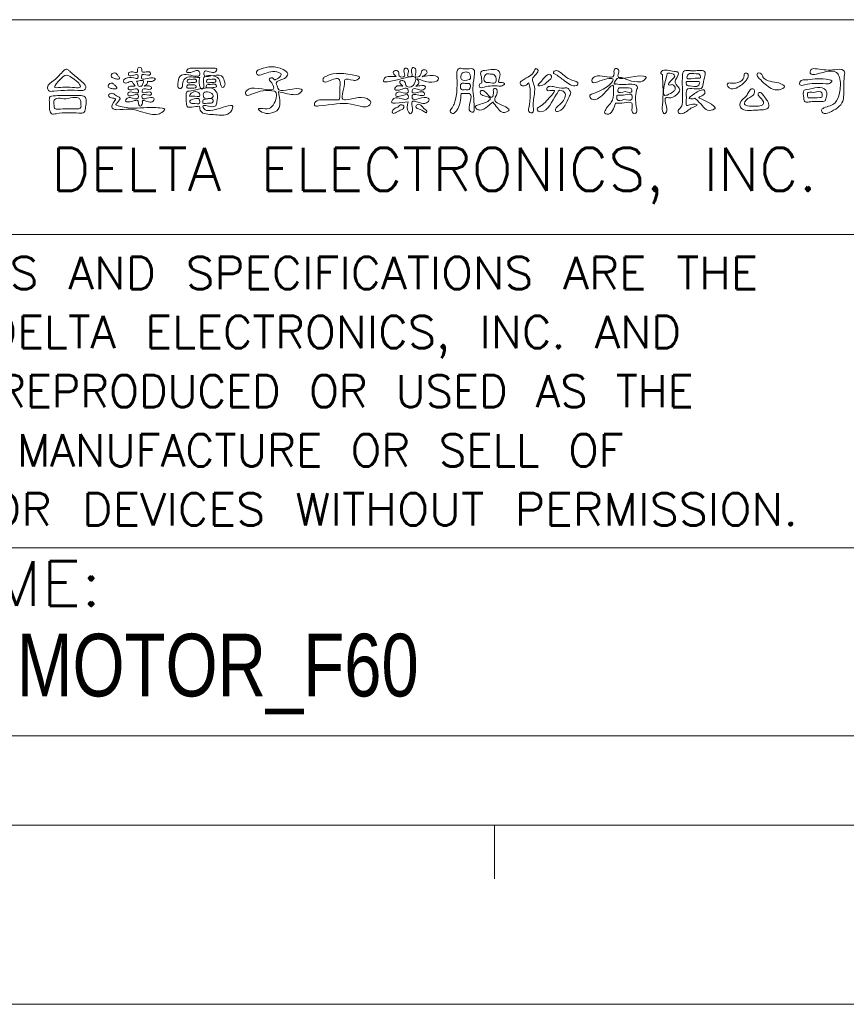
# Model space of a CAD drawing. Header units: millimetres. Extents: x -112 to 308, y 320 to 617.
# Tile 4 of 6: x 171 to 217, y 320 to 375. Entities that reach past the tile are written whole.
import ezdxf
from ezdxf.enums import TextEntityAlignment as Align

# ---------------------------------------------------------------- set-up
doc = ezdxf.new("R2010")
doc.units = ezdxf.units.MM
doc.header["$LTSCALE"] = 23.1
doc.layers.get('0').update_dxf_attribs({"linetype": 'CONTINUOUS'})
doc.styles.get("Standard").update_dxf_attribs({"font": 'txt', "width": 0.7})
doc.styles.add('TEXTSTYLE_0', font='txt.shx', dxfattribs={"width": 0.8})

msp = doc.modelspace()

# ---------------------------------------------------------------- linework, layer by layer
at = {"color": 7, "linetype": 'Continuous', "lineweight": 13}
for p, q in [((297.6557203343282, 374.5107260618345), (145.6557203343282, 374.5107260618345)), ((145.6557203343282, 362.5107260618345), (218.6557203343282, 362.5107260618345)), ((297.6557203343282, 362.5107260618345), (145.6557203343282, 362.5107260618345)), ((145.6557203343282, 345.0107260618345), (289.6557203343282, 345.0107260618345)), ((145.6557203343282, 345.0107260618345), (218.6557203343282, 345.0107260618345)), ((297.6557203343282, 345.0107260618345), (145.6557203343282, 345.0107260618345)), ((145.6557203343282, 334.5107260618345), (289.6557203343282, 334.5107260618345)), ((145.6557203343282, 334.5107260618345), (289.6557203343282, 334.5107260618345)), ((289.6557203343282, 334.5107260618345), (145.6557203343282, 334.5107260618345)), ((297.6557203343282, 329.5107260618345), (-102.3442796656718, 329.5107260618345)), ((145.6557203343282, 329.5107260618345), (289.6557203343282, 329.5107260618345)), ((197.6557203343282, 329.5107260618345), (197.6557203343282, 326.5107260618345)), ((-112.3442796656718, 319.5107260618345), (307.6557203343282, 319.5107260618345))]:
    msp.add_line(p, q, dxfattribs=at)
for points in [[(178.2678920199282, 371.0695145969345), (178.3875006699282, 371.0589967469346), (178.5753477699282, 371.0794087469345), (178.6949564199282, 371.2060198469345), (178.5683453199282, 371.2608487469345), (177.9365372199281, 371.2573616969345), (177.9429443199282, 371.3769703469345), (177.9464597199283, 371.4148742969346), (178.2883323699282, 371.4078718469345), (178.4318400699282, 371.4627290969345), (178.4184305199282, 371.5584103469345), (177.9703587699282, 371.5992343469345), (177.9365372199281, 371.7841897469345), (177.7859987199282, 371.8454257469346), (177.7002399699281, 371.6879131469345), (177.7142448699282, 371.6027497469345), (177.2288645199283, 371.5548949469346), (177.2014500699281, 371.4352862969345), (177.4097091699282, 371.3874598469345), (177.7241673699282, 371.4113872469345), (177.7276827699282, 371.2573616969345), (177.5019033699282, 371.2573616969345), (177.0369066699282, 371.2264318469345), (176.9412537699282, 371.1447554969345), (176.9482562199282, 371.0076548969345), (177.1874451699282, 371.0076548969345), (177.4027067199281, 371.0525896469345), (177.5019033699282, 370.9055665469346), (177.5736572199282, 370.8098852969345), (177.2148596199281, 370.7620588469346), (177.1874451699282, 370.6418548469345), (177.3962996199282, 370.5940283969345), (177.7276827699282, 370.6179557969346), (177.7585842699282, 370.4744197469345), (177.1874451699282, 370.4300803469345), (177.1600307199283, 370.3175024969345), (177.3583673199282, 370.2696476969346), (177.7550972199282, 370.3005775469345), (177.7445793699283, 370.1395495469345), (177.3041337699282, 370.1564744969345), (177.0882485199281, 370.0882076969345), (177.0439091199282, 369.9651119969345), (177.1874451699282, 369.9172855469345), (177.7445793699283, 369.9651119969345), (177.7924341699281, 369.7463350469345), (177.8677034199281, 369.6850706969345), (177.9394572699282, 369.7364125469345), (177.9808766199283, 369.9587048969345), (177.9773612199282, 369.9651119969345), (178.3326717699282, 369.9172855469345), (178.5858656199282, 369.9616249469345), (178.6471299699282, 370.0847206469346), (178.3495683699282, 370.1500673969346), (177.9738741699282, 370.1395495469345), (177.9738741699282, 370.2970621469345), (178.3495683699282, 370.2900880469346), (178.4866689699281, 370.3414015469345), (178.4726924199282, 370.4300803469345), (177.9773612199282, 370.4715280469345), (178.0112111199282, 370.6214428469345), (178.3431612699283, 370.6150357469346), (178.4866689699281, 370.6692976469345), (178.4726924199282, 370.7649788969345), (178.0730424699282, 370.8063982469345), (178.2270680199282, 370.9020794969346), (178.2678920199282, 371.0695145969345)], [(181.1954264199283, 371.2777736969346), (181.2327633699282, 370.6903049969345), (181.3080326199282, 370.6284452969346), (181.3797864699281, 370.6797871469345), (181.4212058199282, 370.9020794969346), (181.4142033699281, 371.2777736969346), (182.2513788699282, 371.2060198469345), (182.3266481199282, 371.0251751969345), (182.4841607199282, 370.7206394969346), (182.5559145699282, 370.7754683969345), (182.6002539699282, 370.9189760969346), (182.5833573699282, 370.9977323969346), (182.5594299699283, 371.1103385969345), (182.3949149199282, 371.3769703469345), (181.4176904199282, 371.4627290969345), (181.4515403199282, 371.6196463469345), (181.8278298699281, 371.5718198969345), (182.0804567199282, 371.6161592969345), (182.1422880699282, 371.7392549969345), (181.8447548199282, 371.8046017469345), (180.7170485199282, 371.7975992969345), (180.5011632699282, 371.7293324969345), (180.4568238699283, 371.6062367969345), (180.6003599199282, 371.5584103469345), (181.1644965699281, 371.6196463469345), (181.1989134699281, 371.4592136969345), (180.4364118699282, 371.4522112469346), (180.1015416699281, 371.3635324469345), (179.9714435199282, 370.9224914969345), (179.9883684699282, 370.7241265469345), (180.0776142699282, 370.6628621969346), (180.1768109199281, 370.6967120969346), (180.2246373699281, 370.9020794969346), (180.3477330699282, 371.2130222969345), (181.1644965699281, 371.2777736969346), (181.1954264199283, 371.2777736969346)], [(185.5826172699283, 370.4954270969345), (186.4063832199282, 370.3274249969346), (186.7891082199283, 370.4096683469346), (186.9052014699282, 370.6010308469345), (186.7616937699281, 370.6558597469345), (185.5447133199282, 370.6931966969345), (185.5108634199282, 370.8163207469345), (185.4665240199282, 370.9738333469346), (185.9244899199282, 371.2334342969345), (186.1088499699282, 371.4796256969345), (185.8422465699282, 371.7258454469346), (184.5704088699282, 371.7532598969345), (184.3586343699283, 371.6062367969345), (184.3895642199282, 371.4487241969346), (184.7075094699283, 371.4662161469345), (185.6065446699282, 371.5584103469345), (185.7296403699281, 371.4691361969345), (185.6642936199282, 371.3256284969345), (185.4151821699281, 371.1616804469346), (185.3976902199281, 371.1546779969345), (185.2885994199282, 371.2334342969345), (185.1275714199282, 371.2474391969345), (185.0663070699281, 371.1721699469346), (185.1275714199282, 371.0765170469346), (185.3329388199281, 370.6931966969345), (184.0646165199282, 370.6797871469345), (183.8359170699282, 370.5806188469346), (183.7367204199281, 370.3991788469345), (183.8015001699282, 370.3034975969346), (184.0786214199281, 370.3449169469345), (185.3463483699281, 370.5158390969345), (185.3603532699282, 370.5123520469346), (185.3533508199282, 369.8455316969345), (185.0698224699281, 369.5479700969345), (184.5295848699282, 369.5479700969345), (184.4683205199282, 369.5345605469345), (184.5330719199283, 369.4458817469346), (185.0254830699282, 369.2784466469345), (185.4869360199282, 369.4184672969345), (185.5826172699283, 370.4954270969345)], [(192.8320241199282, 369.9207725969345), (192.8763351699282, 369.3227860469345), (192.9551198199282, 369.2609546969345), (193.0303607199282, 369.3157835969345), (193.0747001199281, 369.5450783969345), (193.0647776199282, 369.9277750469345), (193.6528700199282, 369.8356091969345), (193.8646445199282, 369.8694307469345), (194.0046651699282, 370.0403812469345), (193.9498079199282, 370.1226245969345), (193.0647776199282, 370.1325470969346), (193.0647776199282, 370.2731630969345), (193.6015281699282, 370.2696476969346), (193.7514429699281, 370.3274249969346), (193.7345463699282, 370.4265932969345), (193.0682930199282, 370.4645255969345), (193.0986275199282, 370.6319606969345), (193.4749170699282, 370.5841058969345), (193.7380334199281, 370.6284452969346), (193.8027848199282, 370.7585434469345), (193.4918420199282, 370.8232948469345), (193.2660626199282, 370.8128053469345), (193.3827512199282, 370.8880745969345), (193.4066502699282, 371.0899265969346), (193.3483343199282, 371.1616804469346), (194.1516599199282, 371.0146573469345), (194.5279778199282, 371.2404367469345), (194.4731205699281, 371.3256284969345), (193.6318626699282, 371.3396333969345), (193.7928906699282, 371.4317992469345), (193.8920589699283, 371.5618973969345), (193.7928906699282, 371.7089204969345), (193.6388651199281, 371.6879131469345), (193.5466709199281, 371.4726515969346), (193.4579921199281, 371.3431204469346), (193.2392151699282, 371.3495275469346), (193.2421352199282, 371.4317992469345), (193.2561401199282, 371.5274804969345), (193.2392151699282, 371.7736718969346), (193.0922204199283, 371.8320161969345), (193.0134357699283, 371.6815060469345), (193.0408785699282, 371.5140709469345), (193.0338761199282, 371.3530429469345), (192.8221016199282, 371.3530429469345), (192.8389982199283, 371.5514078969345), (192.8080967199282, 371.7532598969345), (192.6715631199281, 371.8010863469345), (192.5998092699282, 371.6610656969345), (192.6272237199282, 371.3530429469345), (192.3501308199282, 371.3495275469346), (192.3162809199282, 371.5169626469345), (192.2923535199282, 371.6062367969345), (192.1791803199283, 371.6675011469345), (192.0665741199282, 371.6575786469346), (191.9983356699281, 371.5823093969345), (192.0764966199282, 371.4283121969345), (192.1622553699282, 371.3466358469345), (191.9913332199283, 371.3431204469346), (191.7859658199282, 371.3396333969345), (191.5158470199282, 371.2439521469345), (191.4651005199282, 371.0765170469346), (191.6803620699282, 371.0420717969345), (193.2660626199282, 371.1651958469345), (193.1126324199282, 370.8338126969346), (193.0922204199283, 370.8098852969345), (192.7363428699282, 370.8063982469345), (192.6645606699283, 370.9977323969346), (192.6476640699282, 371.0385847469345), (192.4802289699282, 371.1138539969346), (192.3641073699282, 371.0555096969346), (192.3909548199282, 370.9464188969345), (192.5379779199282, 370.8063982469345), (192.3606203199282, 370.8163207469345), (192.1348409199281, 370.7445385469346), (192.0905015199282, 370.6179557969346), (192.2375246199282, 370.5701009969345), (192.8150991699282, 370.6284452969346), (192.8425136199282, 370.4610101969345), (192.4323741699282, 370.4610101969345), (192.1692578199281, 370.4096683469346), (192.1383279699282, 370.2830855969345), (192.3571049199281, 370.2317437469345), (192.8425136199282, 370.2696476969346), (192.8389982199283, 370.1325470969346), (192.3366929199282, 370.1261399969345), (191.9638904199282, 370.0368658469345), (191.9160639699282, 369.8834356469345), (192.1144289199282, 369.8490187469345), (192.8320241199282, 369.9207725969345)], [(195.7939470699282, 370.3822538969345), (196.1696696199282, 370.3927433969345), (196.2385034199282, 370.3857409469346), (196.2449388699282, 369.6203192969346), (196.3166927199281, 369.3776432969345), (196.4602004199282, 369.3537158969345), (196.5290342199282, 369.5894177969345), (196.4602004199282, 370.8268102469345), (196.5424721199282, 371.5000660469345), (196.5150293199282, 371.7188429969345), (196.1323326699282, 371.7602623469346), (195.8826258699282, 371.7736718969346), (195.6778538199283, 371.7870814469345), (195.5920950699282, 371.6984026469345), (195.5611652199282, 371.5000660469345), (195.4281470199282, 369.8595082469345), (195.2945618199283, 369.5964202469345), (195.1924734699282, 369.3741278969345), (195.3085667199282, 369.2714441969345), (195.5308307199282, 369.4219543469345), (195.7939470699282, 370.3822538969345)], [(196.9595856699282, 370.9872428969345), (196.8260004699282, 370.8851545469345), (196.8294875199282, 370.7445385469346), (197.0826813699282, 370.7445385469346), (197.8959578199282, 370.7993957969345), (198.0943227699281, 370.8163207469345), (198.2209055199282, 370.9533929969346), (198.0879156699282, 371.0076548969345), (197.9134497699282, 371.0076548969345), (197.9647916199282, 371.3734549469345), (197.9233722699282, 371.6231617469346), (197.1165312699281, 371.6779906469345), (196.9455807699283, 371.6301641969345), (196.8878318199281, 371.5000660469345), (196.9047567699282, 371.4113872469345), (196.9560986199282, 371.0251751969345), (196.9595856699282, 370.9872428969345)], [(173.8054319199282, 370.5671809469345), (174.5644464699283, 370.5566914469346), (174.7488065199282, 370.5876212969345), (174.8170733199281, 370.7037145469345), (174.6601277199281, 370.9942453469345), (174.0755507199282, 371.4930635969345), (173.8602891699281, 371.6815060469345), (173.7231885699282, 371.7497444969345), (173.5971728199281, 371.6745035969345), (173.0429303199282, 371.1278588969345), (172.6806456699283, 370.7241265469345), (172.7354745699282, 370.5532043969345), (173.0260053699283, 370.5193544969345), (173.8054319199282, 370.5671809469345)], [(174.0172347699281, 371.2847761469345), (174.3730839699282, 371.0146573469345), (174.5201070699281, 370.7923933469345), (173.7984578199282, 370.7445385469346), (173.0738601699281, 370.7649788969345), (173.3953208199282, 371.1786053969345), (173.7231885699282, 371.4078718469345), (174.0172347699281, 371.2847761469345)], [(176.5655312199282, 371.4522112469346), (176.4972644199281, 371.5204780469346), (176.3566767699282, 371.5204780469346), (176.2580754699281, 371.4557266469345), (176.2341480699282, 371.3495275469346), (176.3840912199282, 371.2439521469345), (176.5789407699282, 371.1926102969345), (176.7055518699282, 371.2095352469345), (176.6612124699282, 371.3291155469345), (176.5655312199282, 371.4522112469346)], [(188.9815554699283, 370.0403812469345), (188.1752814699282, 370.0368658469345), (187.9734294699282, 370.0339741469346), (187.6589712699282, 369.9277750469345), (187.6006269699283, 369.7364125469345), (187.8468183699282, 369.6920731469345), (189.6518628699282, 369.7941898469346), (190.3117091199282, 369.6471667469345), (190.5438956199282, 369.6646586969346), (190.7457476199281, 369.9003605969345), (190.6839162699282, 369.9995288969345), (189.3304305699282, 370.0403812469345), (189.2720862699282, 370.0403812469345), (189.2691662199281, 370.9224914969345), (189.2895782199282, 371.1546779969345), (189.7545465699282, 371.1307505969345), (189.9797589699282, 371.1546779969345), (190.1232666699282, 371.3087035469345), (189.9698364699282, 371.3705348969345), (188.2295433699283, 371.3466358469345), (188.0895227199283, 371.2299472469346), (188.0930097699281, 371.0695145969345), (188.3800535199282, 371.0695145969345), (188.9920449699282, 371.1482708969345), (188.9955320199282, 371.1412684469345), (189.0124569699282, 370.5940283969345), (188.9885295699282, 370.0578731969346), (188.9815554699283, 370.0403812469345)], [(196.2414234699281, 371.1756853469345), (195.8178744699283, 371.1756853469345), (195.8347994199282, 371.5035530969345), (196.0640658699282, 371.5893118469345), (196.2414234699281, 371.5344829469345), (196.2554283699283, 371.1756853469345), (196.2414234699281, 371.1756853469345)], [(197.3563155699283, 371.0076548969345), (197.2536318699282, 371.0111702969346), (197.1509481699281, 371.0146573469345), (197.1713601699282, 371.4522112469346), (197.4414789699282, 371.4761386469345), (197.6328414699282, 371.4422887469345), (197.6672583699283, 371.4183896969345), (197.7151131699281, 371.0076548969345), (197.3563155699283, 371.0076548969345)], [(199.5796643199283, 370.9837558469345), (199.5825843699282, 370.9738333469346), (199.5796643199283, 369.5788999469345), (199.6099988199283, 369.3431980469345), (199.7640243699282, 369.3157835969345), (199.8287757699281, 369.6372442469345), (199.8462677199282, 370.9329809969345), (199.7809493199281, 371.1820924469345), (200.0650446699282, 371.7258454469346), (199.9757988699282, 371.7806743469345), (199.8731151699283, 371.6400866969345), (199.6204883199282, 371.3565299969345), (199.1794473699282, 371.0969290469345), (199.0872815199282, 370.9738333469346), (199.1660378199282, 370.8437351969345), (199.3742969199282, 370.8338126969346), (199.5796643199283, 370.9837558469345)], [(200.7721503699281, 371.1651958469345), (200.8509066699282, 371.3191930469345), (200.7453029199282, 371.4592136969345), (200.6187201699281, 371.4213097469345), (200.1467210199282, 370.9259785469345), (200.0784825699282, 370.8302972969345), (200.1910604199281, 370.8163207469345), (200.6764691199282, 371.0899265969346), (200.7721503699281, 371.1651958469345)], [(201.0970980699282, 371.4487241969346), (201.5755043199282, 371.0969290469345), (202.2388376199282, 370.8302972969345), (202.2557342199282, 370.8367327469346), (202.3274880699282, 370.9259785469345), (201.9757212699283, 371.1377530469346), (201.3432894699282, 371.5618973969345), (201.1315149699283, 371.6639857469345), (200.9944143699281, 371.6266487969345), (200.9570774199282, 371.5274804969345), (201.0970980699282, 371.4487241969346)], [(204.4382589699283, 369.8490187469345), (204.9166368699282, 369.8694307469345), (205.3302917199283, 369.8560211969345), (205.4055326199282, 369.2918561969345), (205.4878043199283, 369.2545192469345), (205.6004105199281, 369.3431980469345), (205.6038975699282, 369.5724928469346), (205.5700760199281, 370.4370827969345), (205.6243095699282, 370.6354477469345), (205.6552394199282, 370.7346160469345), (205.6038975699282, 370.8302972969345), (205.4469519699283, 370.8950770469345), (205.0123181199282, 370.8985640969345), (204.5339402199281, 370.9090819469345), (204.4213340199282, 370.9189760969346), (204.3769946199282, 370.9090819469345), (204.5205023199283, 371.2165093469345), (204.9989085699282, 371.1890948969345), (205.6482369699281, 371.0420717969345), (206.0175240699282, 371.1243434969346), (206.1301302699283, 371.3087035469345), (205.9936250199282, 371.3600453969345), (204.5613546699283, 371.3909468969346), (204.6022070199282, 371.5753069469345), (204.5986916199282, 371.7188429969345), (204.5065257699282, 371.7771872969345), (204.3665051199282, 371.7497444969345), (204.3390906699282, 371.6062367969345), (204.3256527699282, 371.3909468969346), (203.4161280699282, 371.3705348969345), (203.1938640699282, 371.2742866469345), (203.0981828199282, 371.1004160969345), (203.1635295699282, 371.0076548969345), (203.4266175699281, 371.0455871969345), (204.2743109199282, 371.1996127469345), (203.3443742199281, 370.4440852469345), (202.9820895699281, 370.2148187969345), (203.0468409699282, 370.1156504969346), (203.6728373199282, 370.2795701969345), (204.3052407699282, 370.8028828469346), (204.3116478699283, 370.6488572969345), (204.2538989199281, 370.0234562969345), (203.8740939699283, 369.5001436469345), (203.8227521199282, 369.2953715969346), (203.9563656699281, 369.2306201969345), (204.4312565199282, 369.8320937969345), (204.4382589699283, 369.8490187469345)], [(207.0408173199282, 371.4422887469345), (207.0408173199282, 369.7294100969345), (207.0886721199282, 369.3227860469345), (207.1674284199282, 369.2609546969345), (207.2426693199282, 369.3157835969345), (207.2870087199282, 369.5450783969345), (207.2806016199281, 370.1669639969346), (207.3792029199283, 370.1500673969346), (207.8511737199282, 370.3274249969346), (208.0186088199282, 370.5911083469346), (207.7589795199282, 370.9942453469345), (207.7829069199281, 371.1447554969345), (207.9194405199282, 371.5683044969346), (207.7210755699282, 371.6196463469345), (207.3383505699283, 371.6849930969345), (207.1230890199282, 371.6879131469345), (206.9929908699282, 371.6231617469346), (206.9556539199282, 371.5070684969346), (207.0408173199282, 371.4422887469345)], [(207.2806016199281, 371.3191930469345), (207.3109361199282, 371.4901435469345), (207.6563241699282, 371.4627290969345), (207.7076660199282, 371.4283121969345), (207.4853736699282, 371.0659991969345), (207.3896924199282, 370.8781520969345), (207.5093010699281, 370.8641471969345), (207.5915444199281, 370.8816391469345), (207.7624949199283, 370.6593751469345), (207.6767361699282, 370.5193544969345), (207.3074490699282, 370.3005775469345), (207.2770862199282, 370.2900880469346), (207.2806016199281, 371.3191930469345)], [(208.5722559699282, 371.6675011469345), (208.2169737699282, 371.6132392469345), (208.1761214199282, 371.4557266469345), (208.1726343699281, 370.0065313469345), (208.0699506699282, 369.6168322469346), (207.9299300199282, 369.4458817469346), (207.9503420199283, 369.2988586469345), (208.0734377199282, 369.2545192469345), (208.6376027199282, 369.5619749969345), (208.8937166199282, 369.6745811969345), (208.9964003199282, 369.7568528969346), (208.8803070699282, 369.7941898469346), (208.4392377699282, 369.7224359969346), (208.3914113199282, 369.7224359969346), (208.3709709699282, 369.8356091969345), (208.3808934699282, 370.4505206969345), (208.4013338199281, 370.5940283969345), (208.8184473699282, 370.6558597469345), (209.0034027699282, 370.6453702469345), (209.2525142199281, 370.7107169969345), (209.3143455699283, 370.9154890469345), (209.4205446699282, 371.3769703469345), (209.4339542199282, 371.5584103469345), (208.7910329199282, 371.6575786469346), (208.5722559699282, 371.6675011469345)], [(209.1229830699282, 371.2404367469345), (208.7671055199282, 371.2334342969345), (208.4223128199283, 371.2474391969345), (208.4666522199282, 371.4317992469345), (208.9316489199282, 371.4930635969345), (209.1159806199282, 371.4487241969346), (209.1329055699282, 371.2404367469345), (209.1229830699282, 371.2404367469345)], [(211.6129635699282, 371.3769703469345), (211.5511322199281, 371.2025327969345), (211.1339903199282, 370.9703179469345), (210.8883659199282, 370.9668308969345), (210.7238508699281, 370.9598284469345), (210.6695889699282, 370.8880745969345), (210.7413428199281, 370.7381314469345), (210.8912859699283, 370.6488572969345), (211.2675755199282, 370.7410514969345), (211.7564712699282, 371.1686828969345), (211.8451500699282, 371.3839727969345), (211.8008106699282, 371.4965506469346), (211.7156472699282, 371.5309675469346), (211.6368909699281, 371.4965506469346), (211.6129635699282, 371.3769703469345)], [(212.4571415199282, 371.2235117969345), (213.1239902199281, 370.6727846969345), (213.5615441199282, 370.5975437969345), (213.8619974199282, 370.7888779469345), (213.7803210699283, 370.8711496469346), (212.8398665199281, 371.1482708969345), (212.7371828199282, 371.2235117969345), (212.6654289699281, 371.3256284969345), (212.5084833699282, 371.5274804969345), (212.3614602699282, 371.5274804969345), (212.3445636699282, 371.3944622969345), (212.4571415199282, 371.2235117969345)], [(215.6617971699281, 371.4592136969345), (216.8612573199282, 371.4691361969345), (216.9639410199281, 371.1996127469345), (216.9400419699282, 370.4230778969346), (216.6938222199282, 369.8595082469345), (216.0719082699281, 369.5824153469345), (215.9284005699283, 369.4628066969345), (216.0065898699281, 369.3052940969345), (216.3589520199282, 369.3291931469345), (217.1278890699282, 369.9651119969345), (217.1792309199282, 370.4610101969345), (217.2235703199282, 371.4487241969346), (217.2270573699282, 371.5858247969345), (217.1722284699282, 371.6709881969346), (216.6699231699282, 371.7153275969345), (215.6886162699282, 371.7631823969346), (215.3368211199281, 371.7019180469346), (215.3059196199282, 371.5169626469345), (215.6617971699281, 371.4592136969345)], [(176.3875782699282, 370.9020794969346), (176.3088219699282, 370.9598284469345), (176.1723167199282, 370.9464188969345), (176.0836379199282, 370.8676342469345), (176.0696330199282, 370.7585434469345), (176.2341480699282, 370.6727846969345), (176.4319176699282, 370.6453702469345), (176.5585287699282, 370.6763000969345), (176.5007798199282, 370.7888779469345), (176.3875782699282, 370.9020794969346)], [(177.7416876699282, 371.0794087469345), (178.0526304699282, 371.0794087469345), (178.0217006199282, 370.9872428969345), (177.9295347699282, 370.8063982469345), (177.7515818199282, 370.8098852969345), (177.6932375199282, 370.9977323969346), (177.6594159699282, 371.0730016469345), (177.7416876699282, 371.0794087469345)], [(181.1714990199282, 369.6710941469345), (181.2467682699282, 369.4015423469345), (181.9544409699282, 369.2096128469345), (182.7064530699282, 369.2130998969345), (182.8978155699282, 369.3502004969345), (183.0033909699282, 369.7189205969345), (182.9316371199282, 369.7189205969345), (181.7730009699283, 369.4388792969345), (181.4142033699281, 369.5450783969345), (181.3698639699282, 369.6710941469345), (181.8447548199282, 369.6576562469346), (182.0804567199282, 369.7019956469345), (182.1492905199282, 369.9376975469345), (182.1761379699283, 370.2935750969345), (182.1148736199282, 370.4814221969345), (180.6003599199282, 370.5222745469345), (180.4743441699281, 370.4849375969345), (180.4294094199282, 370.2492356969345), (180.4469297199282, 369.8286067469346), (180.5250906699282, 369.6337571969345), (180.7409475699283, 369.6337571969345), (181.1714990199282, 369.6710941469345)], [(180.6995282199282, 370.8746366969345), (180.4877537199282, 370.8338126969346), (180.4638263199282, 370.7311289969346), (180.6382638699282, 370.6903049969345), (180.9836519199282, 370.7550563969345), (180.9731624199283, 370.8338126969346), (180.7677950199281, 370.8676342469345), (180.6995282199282, 370.8746366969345)], [(180.7135331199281, 371.1756853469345), (180.5011632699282, 371.1342659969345), (180.4772642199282, 371.0315822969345), (180.6517017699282, 370.9907582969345), (180.8908907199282, 371.0076548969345), (181.0104993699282, 371.0555096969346), (181.0005768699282, 371.1342659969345), (180.7135331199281, 371.1756853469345)], [(181.7800034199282, 370.8880745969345), (181.5682289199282, 370.8472222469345), (181.5437061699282, 370.7445385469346), (181.7181720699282, 370.7037145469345), (181.9987803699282, 370.7206394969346), (182.1183606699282, 370.7684659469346), (182.1078711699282, 370.8472222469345), (181.7800034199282, 370.8880745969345)], [(181.7934129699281, 371.1756853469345), (181.5816384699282, 371.1342659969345), (181.5577110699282, 371.0315822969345), (181.7321486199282, 370.9907582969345), (181.9713659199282, 371.0076548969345), (182.0909462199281, 371.0555096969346), (182.0804567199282, 371.1342659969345), (181.7934129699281, 371.1756853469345)], [(196.0261619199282, 370.6080332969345), (195.8073849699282, 370.6150357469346), (195.8143590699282, 370.9464188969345), (196.0296489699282, 370.9533929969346), (196.2174960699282, 370.9464188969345), (196.2484259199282, 370.9464188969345), (196.2414234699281, 370.6150357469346), (196.0261619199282, 370.6080332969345)], [(201.0119346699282, 370.5462019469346), (201.0084192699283, 370.5292769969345), (200.8030518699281, 370.2317437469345), (200.4921090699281, 369.8933581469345), (200.1910604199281, 369.6576562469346), (200.0475527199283, 369.5211509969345), (200.1093840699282, 369.4079777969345), (200.2389152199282, 369.3706408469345), (201.1315149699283, 370.3513240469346), (201.2201937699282, 370.4954270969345), (201.2271962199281, 370.5193544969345), (201.5789913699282, 370.4476006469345), (201.6204107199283, 370.3175024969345), (201.2271962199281, 369.7055110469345), (201.0696836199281, 369.4458817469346), (201.1245125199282, 369.3805349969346), (201.2511236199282, 369.3945398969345), (201.8286981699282, 370.1944067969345), (201.8934495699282, 370.3175024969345), (201.9173769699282, 370.3787668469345), (201.8595996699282, 370.5636938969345), (201.7435064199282, 370.6833025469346), (201.5451414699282, 370.6903049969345), (201.0084192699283, 370.7550563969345), (200.7348134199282, 370.7859578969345), (200.5772724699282, 370.6727846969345), (200.6152047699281, 370.5601784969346), (200.7587124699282, 370.5462019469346), (201.0119346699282, 370.5462019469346)], [(204.9714941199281, 370.4983471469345), (204.5613546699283, 370.5088649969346), (204.5852820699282, 370.6727846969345), (204.8349605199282, 370.7037145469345), (205.2416129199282, 370.6931966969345), (205.2929547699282, 370.6663775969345), (205.3407812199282, 370.5053495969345), (204.9714941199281, 370.4983471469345)], [(208.4153103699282, 371.0555096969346), (209.0168123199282, 371.0589967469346), (209.1159806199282, 371.0455871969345), (209.0716412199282, 370.8542246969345), (208.5518439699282, 370.8128053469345), (208.4287482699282, 370.8367327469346), (208.4048208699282, 371.0555096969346), (208.4153103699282, 371.0555096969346)], [(215.1729014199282, 371.1546779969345), (214.9027826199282, 371.1447554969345), (214.7248296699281, 371.0251751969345), (214.7283450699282, 370.8746366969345), (214.9949484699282, 370.8746366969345), (215.5387014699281, 370.9464188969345), (216.1775120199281, 370.9329809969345), (216.3863664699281, 370.9533929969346), (216.5158976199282, 371.0934136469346), (216.3758769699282, 371.1517579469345), (215.1729014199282, 371.1546779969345)], [(215.8904966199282, 369.9376975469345), (216.1366880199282, 369.9855239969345), (216.2084418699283, 370.2317437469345), (216.2358563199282, 370.3688443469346), (216.1711049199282, 370.5671809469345), (215.1040392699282, 370.6080332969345), (214.9710494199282, 370.5701009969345), (214.9436066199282, 370.1261399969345), (214.9436066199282, 370.1191375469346), (215.0293653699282, 369.9137701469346), (215.2510623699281, 369.9137701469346), (215.5865279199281, 369.9446999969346), (215.8904966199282, 369.9376975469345)], [(174.4378637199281, 369.2918561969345), (174.7248791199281, 369.3467134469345), (174.8106378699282, 369.6372442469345), (174.8410007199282, 369.9721144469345), (174.7663268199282, 370.2078163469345), (174.4786877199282, 370.2731630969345), (173.4839996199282, 370.2696476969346), (172.9921838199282, 370.2556427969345), (172.8346712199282, 370.2113033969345), (172.7833293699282, 369.9347774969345), (172.8002259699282, 369.5001436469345), (172.8994226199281, 369.2609546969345), (173.1625389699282, 369.2609546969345), (173.8258722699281, 369.3122965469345), (174.4378637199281, 369.2918561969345)], [(173.6963411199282, 370.0818005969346), (174.5131046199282, 370.0339741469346), (174.5440344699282, 369.8356091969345), (174.5131046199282, 369.5724928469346), (174.3112526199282, 369.5345605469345), (173.2687097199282, 369.5141485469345), (173.0878650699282, 369.5415629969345), (173.0464457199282, 369.7160005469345), (173.0534481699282, 370.0129667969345), (173.6963411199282, 370.0818005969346)], [(176.1483893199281, 370.1908913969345), (176.3776841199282, 370.1191375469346), (176.4797724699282, 370.0782851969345), (176.4494379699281, 369.9995288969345), (176.2954124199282, 369.5689774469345), (176.3537567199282, 369.5240710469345), (176.5451192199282, 369.4832186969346), (177.2802063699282, 369.5106331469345), (178.4423295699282, 369.2335402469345), (178.8559844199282, 369.2335402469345), (179.1465152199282, 369.3875374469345), (179.2281915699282, 369.5106331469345), (179.0916863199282, 369.5619749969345), (178.2369905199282, 369.6028273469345), (176.6203601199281, 369.7055110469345), (176.5036998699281, 369.7702624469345), (176.5859432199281, 369.8869510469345), (176.7294792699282, 370.1535544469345), (176.6133576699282, 370.2218212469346), (176.4797724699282, 370.2935750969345), (176.2784874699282, 370.4026658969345), (176.1553917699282, 370.3688443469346), (176.0801225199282, 370.2795701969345), (176.1483893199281, 370.1908913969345)], [(181.1785014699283, 370.0065313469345), (181.1714990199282, 369.8455316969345), (180.8366288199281, 369.8356091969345), (180.6756008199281, 369.8595082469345), (180.6417792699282, 369.9995288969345), (180.6481863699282, 370.0030442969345), (181.1785014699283, 370.0234562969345), (181.1785014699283, 370.0065313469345)], [(181.1750144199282, 370.2113033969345), (180.6417792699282, 370.2317437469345), (180.6312614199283, 370.2317437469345), (180.6481863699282, 370.3245049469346), (181.1750144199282, 370.3787668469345), (181.1750144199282, 370.2113033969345)], [(181.3733793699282, 370.0269716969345), (181.9334336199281, 370.0030442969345), (181.9065861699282, 369.8834356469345), (181.7321486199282, 369.8560211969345), (181.3628615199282, 369.8525341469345), (181.3733793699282, 370.0269716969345)], [(181.3972784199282, 370.2457486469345), (181.3937913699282, 370.3822538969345), (181.9065861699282, 370.3414015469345), (181.9334336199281, 370.2253082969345), (181.3902759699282, 370.2113033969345), (181.3972784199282, 370.2457486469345)], [(197.5645746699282, 369.9137701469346), (197.8242039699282, 369.5788999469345), (198.0809132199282, 369.3397109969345), (198.3679286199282, 369.3776432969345), (198.4805348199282, 369.4698091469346), (198.4087809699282, 369.5584879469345), (197.6707737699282, 370.0677956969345), (197.8177968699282, 370.5566914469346), (197.7559371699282, 370.6523726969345), (197.6672583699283, 370.6692976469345), (197.5990199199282, 370.6214428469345), (197.6019116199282, 370.5053495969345), (197.5167482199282, 370.1804018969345), (197.1509481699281, 370.4680126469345), (196.9730235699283, 370.5636938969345), (196.8709068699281, 370.5193544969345), (196.8709068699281, 370.3857409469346), (197.0826813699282, 370.2626452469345), (197.4140645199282, 370.0543861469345), (197.4105774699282, 370.0508707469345), (196.7752539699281, 369.7638553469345), (196.5832961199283, 369.6506537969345), (196.6789773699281, 369.5211509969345), (196.8364899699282, 369.4628066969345), (197.2705568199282, 369.6541691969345), (197.5610876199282, 369.9108500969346), (197.5645746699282, 369.9137701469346)], [(204.9166368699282, 370.0677956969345), (204.5065257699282, 370.0747981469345), (204.5479451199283, 370.2935750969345), (204.5648417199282, 370.2935750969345), (204.9714941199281, 370.3105000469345), (205.3372941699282, 370.3005775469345), (205.3302917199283, 370.0747981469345), (204.9166368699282, 370.0677956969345)], [(208.8627867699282, 370.1261399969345), (209.2735215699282, 369.7089980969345), (209.5669724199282, 369.4558042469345), (209.9636739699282, 369.5240710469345), (209.9841143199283, 369.5345605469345), (209.9228499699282, 369.6780965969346), (209.1194960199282, 370.2078163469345), (209.3073431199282, 370.2900880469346), (209.4234363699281, 370.4201861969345), (209.3551979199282, 370.5841058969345), (209.2221797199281, 370.5771034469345), (208.6031858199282, 370.2043009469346), (208.5314319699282, 370.1325470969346), (208.6376027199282, 370.0917230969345), (208.8627867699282, 370.1261399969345)], [(211.7769116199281, 370.3069846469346), (211.6263731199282, 370.1465519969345), (211.3941866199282, 369.8560211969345), (211.4041091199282, 369.6232393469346), (211.6777149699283, 369.4523171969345), (212.1356808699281, 369.4558042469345), (212.4775818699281, 369.4662937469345), (212.7715997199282, 369.4937365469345), (212.9699646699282, 369.6098297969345), (212.9973791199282, 369.7568528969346), (212.8707963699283, 370.0403812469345), (212.6280920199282, 370.3618418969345), (212.4845559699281, 370.4505206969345), (212.4093150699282, 370.4300803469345), (212.3889030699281, 370.3379144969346), (212.4915584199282, 370.1804018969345), (212.6864363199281, 369.8286067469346), (212.5767501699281, 369.7224359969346), (212.2313621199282, 369.6815836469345), (211.7938082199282, 369.6985085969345), (211.6368909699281, 369.7842673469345), (211.6468134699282, 369.9172855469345), (212.0435150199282, 370.2387461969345), (212.1975405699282, 370.4680126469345), (212.1532011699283, 370.6214428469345), (212.0265900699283, 370.6488572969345), (211.9099014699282, 370.5362794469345), (211.7769116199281, 370.3069846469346)], [(215.5077716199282, 370.4405981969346), (215.9552480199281, 370.4201861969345), (215.9727399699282, 370.3175024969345), (215.9552480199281, 370.1774818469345), (215.8496442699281, 370.1564744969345), (215.2854792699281, 370.1395495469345), (215.1863109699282, 370.1535544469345), (215.1623835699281, 370.2457486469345), (215.1553811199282, 370.4026658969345), (215.5077716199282, 370.4405981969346)], [(192.2544495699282, 369.6267547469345), (191.9504808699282, 369.3706408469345), (191.9534009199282, 369.3263014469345), (192.3944702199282, 369.4523171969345), (192.5653923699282, 369.5479700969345), (192.5858043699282, 369.6780965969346), (192.4732265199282, 369.7533374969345), (192.2544495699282, 369.6267547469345)], [(193.3384118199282, 369.5549725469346), (193.7036165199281, 369.3910528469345), (193.8681315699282, 369.3291931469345), (193.8815694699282, 369.3980552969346), (193.7823728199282, 369.5001436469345), (193.5396684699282, 369.7399279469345), (193.3722333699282, 369.7772648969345), (193.2660626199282, 369.6646586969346), (193.3384118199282, 369.5549725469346)]]:
    msp.add_spline(points, degree=3, dxfattribs=at)

# ---------------------------------------------------------------- texts
at = {"color": 7, "linetype": 'Continuous', "lineweight": 13, "style": 'TEXTSTYLE_0'}
for s, height, width, p, p2 in [('DELTA ELECTRONICS, INC. ', 2.4, 0.8457388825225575, (172.8831463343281, 364.9476950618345), (217.8764548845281, 364.9476950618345)), ('THESE DRAWINGS AND SPECIFICATIONS ARE THE', 1.8, 0.8688575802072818, (150.3557203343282, 359.4607260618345), (212.3921515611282, 359.4607260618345)), ('PROPERTY OF DELTA ELECTRONICS, INC. AND', 1.8, 0.8706958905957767, (150.3557203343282, 356.1607260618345), (208.0828578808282, 356.1607260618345)), ('SHALL NOT BE REPRODUCED OR USED AS THE', 1.8, 0.8617955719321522, (150.3557203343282, 352.8607260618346), (208.7854601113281, 352.8607260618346)), ('BASIS FOR THE MANUFACTURE OR SELL OF', 1.8, 0.8571578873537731, (150.3557203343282, 349.5607260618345), (204.8709619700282, 349.5607260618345)), ('APPARATUSES OR DEVICES WITHOUT PERMISSION.', 1.8, 0.8851884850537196, (150.3557203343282, 346.2607260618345), (214.6204043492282, 346.2607260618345)), ('DRAWING NAME:', 2.5, 0.9615861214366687, (146.8557203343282, 341.7607260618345), (175.7033039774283, 341.7607260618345))]:
    msp.add_text(s, height=height, dxfattribs=dict(at, width=width)).set_placement(p, p2, align=Align.FIT)
at = {"lineweight": 13, "insert": (170.9581532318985, 340.2105017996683), "char_height": 3.5, "width": 38.00591045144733, "attachment_point": 1}
msp.add_mtext('{\\W0.8;MOTOR_F60}', dxfattribs=at)

doc.saveas('drawing.dxf')
